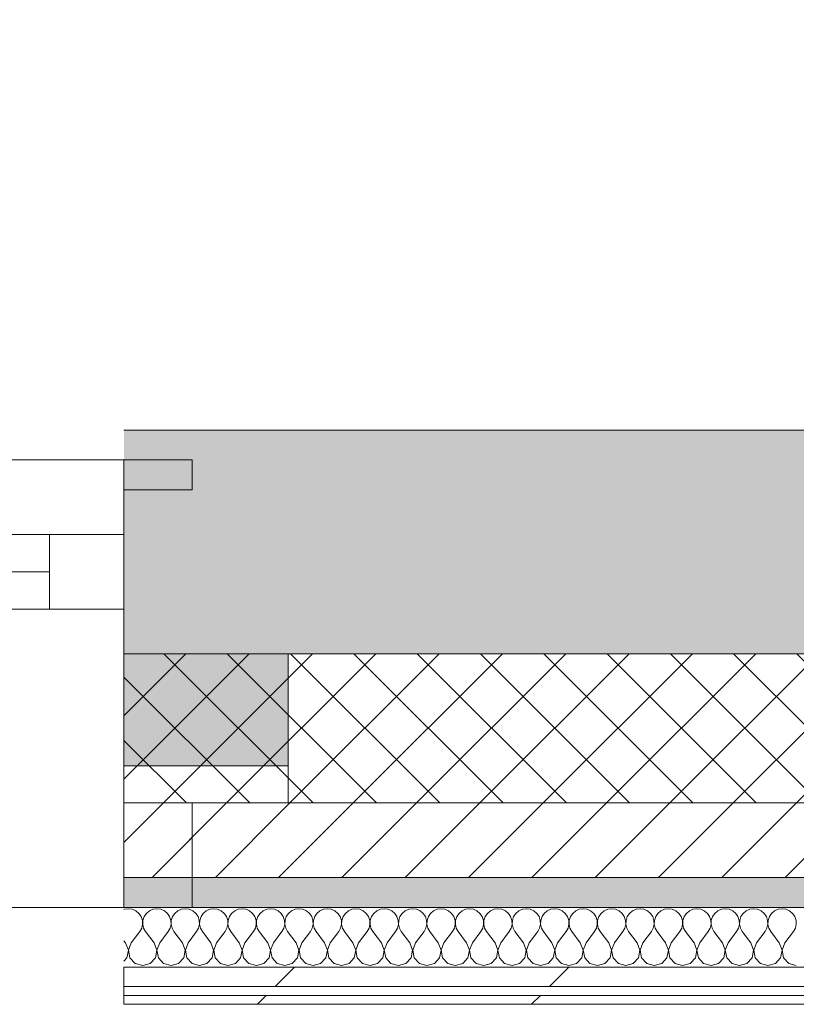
# Model space of a CAD drawing. Header units: millimetres. Extents: x -30280 to 19093, y -18706 to 4378.
# Tile 6 of 206: x -17711 to -17190, y -12404 to -11744. Entities that reach past the tile are written whole.
import ezdxf

# ---------------------------------------------------------------- set-up
doc = ezdxf.new("R2010")
doc.units = ezdxf.units.MM
doc.header["$MEASUREMENT"] = 0
doc.linetypes.add('Wipeout_Contour', pattern=[1000, 0, -1000])
for name, color, linetype in [('02_ACAB_Anotacio Portes', 7, 'Continuous'), ('12_FAÇ_Façana', 7, 'Continuous'), ('Nuevo_08_E_Envans secs', 7, 'Continuous'), ('Nuevo_Ventanas Archicad', 7, 'Continuous')]:
    doc.layers.add(name, color=color, linetype=linetype)
for name, color, linetype, lineweight in [('02_ACAB_Anotacio Portes_Pluma_Nº__46', 5, 'Continuous', 5), ('12_FAÇ_Façana_Pluma_Nº__1', 7, 'Continuous', 5), ('12_FAÇ_Façana_Pluma_Nº__2', 8, 'Continuous', 5), ('12_FAÇ_Façana_Pluma_Nº__7', 7, 'Continuous', 5), ('Nuevo_08_E_Envans secs_Pluma_Nº__1', 7, 'Continuous', 5), ('Nuevo_Ventanas Archicad_Pluma_Nº__1', 7, 'Continuous', 5), ('Nuevo_Ventanas Archicad_Pluma_Nº__7', 7, 'Continuous', 5)]:
    doc.layers.add(name, color=color, linetype=linetype, lineweight=lineweight)
for name, color, linetype, lineweight, true_color in [('12_FAÇ_Façana_Pluma_Nº__102', 7, 'Continuous', 5, 0xcccccc), ('12_FAÇ_Façana_Pluma_Nº__174', 7, 'Continuous', 13, 0xe4ad2c), ('12_FAÇ_Façana_Pluma_Nº__176', 7, 'Continuous', 15, 0x93a0c6), ('Nuevo_08_E_Envans secs_Pluma_Nº__102', 7, 'Continuous', 5, 0xcccccc), ('Nuevo_08_E_Envans secs_Pluma_Nº__171', 171, 'Continuous', 13, 0xaaaaff), ('Nuevo_08_E_Envans secs_Pluma_Nº__177', 7, 'Continuous', 15, 0xf7e046)]:
    doc.layers.add(name, color=color, linetype=linetype, lineweight=lineweight, true_color=true_color)
doc.styles.add('Estilo_Generado_1', font='arial.ttf')
pattern_1 = [(45, (0, 0), (-21.213203, 21.213203), [])]
pattern_2 = [(45, (0, 0), (-183.8478, 183.8478), [195, -65]), (45, (7e-14, 183.85), (-183.8478, 183.8478), [195, -65])]

# ---------------------------------------------------------------- blocks, each defined once
blk = doc.blocks.new('Muro_25_1', base_point=(-14286.11, -12338.98))
at = {"layer": '12_FAÇ_Façana_Pluma_Nº__102', "linetype": 'Continuous', "lineweight": 0, "true_color": 0xe5e5e5}
blk.add_hatch(color=254, dxfattribs=at).paths.add_polyline_path([(-14286.11, -12018.98), (-17641.11, -12018.98), (-17641.11, -12168.98), (-14286.11, -12168.98)])
at = {"layer": '12_FAÇ_Façana_Pluma_Nº__174', "linetype": 'Continuous', "lineweight": 13, "true_color": 0xe4ad2c}
h = blk.add_hatch(dxfattribs=at)
h.set_pattern_fill('SATE_Aislamiento_0001', color=42, style=0, pattern_type=2)
h.set_pattern_definition([(45, (0, 0), (-21.213203, 21.213203), []), (135, (0, 0), (21.213203, 21.213203), [])])
h.paths.add_polyline_path([(-17641.11, -12268.98), (-14286.11, -12268.98), (-14286.11, -12168.98), (-17641.11, -12168.98)])
at = {"layer": '12_FAÇ_Façana_Pluma_Nº__176', "linetype": 'Continuous', "lineweight": 0, "true_color": 0x495063}
blk.add_hatch(color=251, dxfattribs=at).paths.add_polyline_path([(-17641.11, -12338.98), (-14286.11, -12338.98), (-14286.11, -12318.98), (-17641.11, -12318.98)])
at = {"layer": '12_FAÇ_Façana_Pluma_Nº__2', "linetype": 'Continuous', "lineweight": 5}
h = blk.add_hatch(dxfattribs=at)
h.set_pattern_fill('Ceramic_0001', color=8, style=0, pattern_type=2)
h.set_pattern_definition(pattern_1)
h.paths.add_polyline_path([(-17641.11, -12318.98), (-14286.11, -12318.98), (-14286.11, -12268.98), (-17641.11, -12268.98)])
at = {"layer": '12_FAÇ_Façana_Pluma_Nº__7', "color": 7, "linetype": 'Continuous', "lineweight": 5}
for p, q in [((-17641.11, -12168.98), (-14286.11, -12168.98)), ((-17641.11, -12268.98), (-14286.11, -12268.98)), ((-17641.11, -12318.98), (-14286.11, -12318.98))]:
    blk.add_line(p, q, dxfattribs=at)
at = {"layer": '12_FAÇ_Façana_Pluma_Nº__7', "color": 7, "linetype": 'Continuous', "lineweight": 5, "flags": 128}
for points in [[(-14286.11, -12018.98), (-17641.11, -12018.98)], [(-17641.11, -12338.98), (-14286.11, -12338.98)]]:
    blk.add_lwpolyline(points, dxfattribs=at)
blk = doc.blocks.new('Ventana Vertical Multi-Faja 27_9')
at = {"layer": 'Nuevo_Ventanas Archicad_Pluma_Nº__1', "color": 7, "linetype": 'Continuous', "lineweight": 5}
for p, q in [((-600, 50), (600, 50)), ((-550, 0), (550, 0)), ((550, -50), (550, 0)), ((550, 0), (600, 0)), ((-550, -25), (550, -25)), ((550, -50), (-550, -50)), ((600, -50), (550, -50)), ((600, -180), (600, -155)), ((-600, -250), (600, -250))]:
    blk.add_line(p, q, dxfattribs=at)
at = {"layer": 'Nuevo_Ventanas Archicad_Pluma_Nº__7', "color": 7, "linetype": 'Continuous', "lineweight": 5}
for p, q in [((600, 50), (600, 30)), ((600, 30), (600, 0)), ((600, 30), (600, 0)), ((600, 0), (600, -50)), ((600, 0), (600, -50)), ((600, 0), (600, -50)), ((600, 0), (600, -50)), ((600, -50), (600, -80)), ((600, -50), (600, -80)), ((600, -80), (600, -155)), ((600, -80), (600, -155)), ((600, -180), (600, -230)), ((600, -230), (600, -250))]:
    blk.add_line(p, q, dxfattribs=at)
blk = doc.blocks.new('Muro_31_1', base_point=(-17595.38, -12338.98))
at = {"layer": '12_FAÇ_Façana', "linetype": 'Continuous', "lineweight": 0, "true_color": 0x000000}
h = blk.add_hatch(dxfattribs=at)
h.set_pattern_fill('Yeso_0001', color=18, style=0, pattern_type=2)
h.set_pattern_definition([(0, (0, 0), (0, 75), [0, -75])])
h.paths.add_polyline_path([(-17641.11, -12268.98), (-17531.11, -12268.98), (-17531.11, -12243.98), (-17641.11, -12243.98)])
at = {"layer": '12_FAÇ_Façana_Pluma_Nº__102', "linetype": 'Continuous', "lineweight": 0, "true_color": 0xe5e5e5}
for points in [[(-17641.11, -12058.98), (-17595.38, -12104.7), (-17595.38, -12058.98)], [(-17531.11, -12168.98), (-17641.11, -12058.98), (-17641.11, -12243.98), (-17531.11, -12243.98)]]:
    blk.add_hatch(color=254, dxfattribs=at).paths.add_polyline_path(points)
at = {"layer": '12_FAÇ_Façana_Pluma_Nº__176', "linetype": 'Continuous', "lineweight": 0, "true_color": 0x495063}
for points in [[(-17595.38, -12038.98), (-17641.11, -12038.98), (-17641.11, -12058.98), (-17595.38, -12058.98)], [(-17641.11, -12338.98), (-17595.38, -12338.98), (-17595.38, -12318.98), (-17641.11, -12318.98)]]:
    blk.add_hatch(color=251, dxfattribs=at).paths.add_polyline_path(points)
at = {"layer": '12_FAÇ_Façana_Pluma_Nº__2', "linetype": 'Continuous', "lineweight": 5}
h = blk.add_hatch(dxfattribs=at)
h.set_pattern_fill('Ceramic_0001', color=8, style=0, pattern_type=2)
h.set_pattern_definition(pattern_1)
h.paths.add_polyline_path([(-17641.11, -12268.98), (-17641.11, -12318.98), (-17595.38, -12318.98), (-17595.38, -12268.98)])
at = {"layer": '12_FAÇ_Façana_Pluma_Nº__1', "color": 7, "linetype": 'Continuous', "lineweight": 5}
for p, q in [((-17641.11, -12268.98), (-17641.11, -12243.98)), ((-17641.11, -12243.98), (-17531.11, -12243.98)), ((-17531.11, -12243.98), (-17531.11, -12268.98)), ((-17531.11, -12268.98), (-17641.11, -12268.98))]:
    blk.add_line(p, q, dxfattribs=at)
at = {"layer": '12_FAÇ_Façana_Pluma_Nº__7', "color": 7, "linetype": 'Continuous', "lineweight": 5}
for p, q in [((-17641.11, -12038.98), (-17641.11, -12058.98)), ((-17595.38, -12058.98), (-17641.11, -12058.98)), ((-17641.11, -12058.98), (-17641.11, -12088.98)), ((-17641.11, -12058.98), (-17641.11, -12088.98)), ((-17641.11, -12088.98), (-17641.11, -12138.98)), ((-17641.11, -12088.98), (-17641.11, -12138.98)), ((-17641.11, -12138.98), (-17641.11, -12168.98)), ((-17641.11, -12138.98), (-17641.11, -12168.98)), ((-17641.11, -12168.98), (-17641.11, -12243.98)), ((-17641.11, -12168.98), (-17641.11, -12243.98)), ((-17531.11, -12168.98), (-17531.11, -12243.98)), ((-17641.11, -12268.98), (-17641.11, -12318.98)), ((-17641.11, -12318.98), (-17595.38, -12318.98)), ((-17641.11, -12318.98), (-17641.11, -12338.98))]:
    blk.add_line(p, q, dxfattribs=at)
at = {"layer": '12_FAÇ_Façana_Pluma_Nº__7', "color": 7, "linetype": 'Continuous', "lineweight": 5, "flags": 128}
for points in [[(-17595.38, -12038.98), (-17641.11, -12038.98)], [(-17595.38, -12058.98), (-17595.38, -12038.98)], [(-17595.38, -12338.98), (-17595.38, -12268.98)], [(-17641.11, -12338.98), (-17595.38, -12338.98)]]:
    blk.add_lwpolyline(points, dxfattribs=at)
at = {"layer": 'Nuevo_Ventanas Archicad', "color": 253, "linetype": 'Continuous', "lineweight": 5, "true_color": 0xa4a4a6, "zscale": 1000}
blk.add_blockref('Ventana Vertical Multi-Faja 27_9', (-18241.11, -12088.98), dxfattribs=at)
blk = doc.blocks.new('*X412')
at = {"layer": 'Nuevo_08_E_Envans secs_Pluma_Nº__102', "color": 254, "linetype": 'Continuous', "lineweight": 5, "true_color": 0xcccccc}
for p, q in [((-17640.7, -12340.29), (-17641.11, -12340.47)), ((-17638.1, -12339.93), (-17640.7, -12340.29)), ((-17635.49, -12340.29), (-17638.1, -12339.93)), ((-17633.09, -12341.35), (-17635.49, -12340.29)), ((-17631.06, -12343.03), (-17633.09, -12341.35)), ((-17629.58, -12345.19), (-17631.06, -12343.03)), ((-17626.08, -12343.03), (-17627.57, -12345.19)), ((-17624.05, -12341.35), (-17626.08, -12343.03)), ((-17621.65, -12340.29), (-17624.05, -12341.35)), ((-17619.05, -12339.93), (-17621.65, -12340.29)), ((-17616.45, -12340.29), (-17619.05, -12339.93)), ((-17614.04, -12341.35), (-17616.45, -12340.29)), ((-17612.02, -12343.03), (-17614.04, -12341.35)), ((-17610.53, -12345.19), (-17612.02, -12343.03)), ((-17607.03, -12343.03), (-17608.52, -12345.19)), ((-17605.01, -12341.35), (-17607.03, -12343.03)), ((-17602.6, -12340.29), (-17605.01, -12341.35)), ((-17600, -12339.93), (-17602.6, -12340.29)), ((-17597.4, -12340.29), (-17600, -12339.93)), ((-17594.99, -12341.35), (-17597.4, -12340.29)), ((-17592.97, -12343.03), (-17594.99, -12341.35)), ((-17591.48, -12345.19), (-17592.97, -12343.03)), ((-17587.98, -12343.03), (-17589.47, -12345.19)), ((-17585.96, -12341.35), (-17587.98, -12343.03)), ((-17583.55, -12340.29), (-17585.96, -12341.35)), ((-17580.95, -12339.93), (-17583.55, -12340.29)), ((-17578.35, -12340.29), (-17580.95, -12339.93)), ((-17575.95, -12341.35), (-17578.35, -12340.29)), ((-17573.92, -12343.03), (-17575.95, -12341.35)), ((-17572.43, -12345.19), (-17573.92, -12343.03)), ((-17568.94, -12343.03), (-17570.42, -12345.19)), ((-17566.91, -12341.35), (-17568.94, -12343.03)), ((-17564.51, -12340.29), (-17566.91, -12341.35)), ((-17561.9, -12339.93), (-17564.51, -12340.29)), ((-17559.3, -12340.29), (-17561.9, -12339.93)), ((-17556.9, -12341.35), (-17559.3, -12340.29)), ((-17554.87, -12343.03), (-17556.9, -12341.35)), ((-17553.39, -12345.19), (-17554.87, -12343.03)), ((-17549.89, -12343.03), (-17551.38, -12345.19)), ((-17547.86, -12341.35), (-17549.89, -12343.03)), ((-17545.46, -12340.29), (-17547.86, -12341.35)), ((-17542.86, -12339.93), (-17545.46, -12340.29)), ((-17540.25, -12340.29), (-17542.86, -12339.93)), ((-17537.85, -12341.35), (-17540.25, -12340.29)), ((-17535.83, -12343.03), (-17537.85, -12341.35)), ((-17534.34, -12345.19), (-17535.83, -12343.03)), ((-17530.84, -12343.03), (-17532.33, -12345.19)), ((-17528.82, -12341.35), (-17530.84, -12343.03)), ((-17526.41, -12340.29), (-17528.82, -12341.35)), ((-17523.81, -12339.93), (-17526.41, -12340.29)), ((-17521.21, -12340.29), (-17523.81, -12339.93)), ((-17518.8, -12341.35), (-17521.21, -12340.29)), ((-17516.78, -12343.03), (-17518.8, -12341.35)), ((-17515.29, -12345.19), (-17516.78, -12343.03)), ((-17511.79, -12343.03), (-17513.28, -12345.19)), ((-17509.77, -12341.35), (-17511.79, -12343.03)), ((-17507.36, -12340.29), (-17509.77, -12341.35)), ((-17504.76, -12339.93), (-17507.36, -12340.29)), ((-17502.16, -12340.29), (-17504.76, -12339.93)), ((-17499.75, -12341.35), (-17502.16, -12340.29)), ((-17497.73, -12343.03), (-17499.75, -12341.35)), ((-17496.24, -12345.19), (-17497.73, -12343.03)), ((-17492.74, -12343.03), (-17494.23, -12345.19)), ((-17490.72, -12341.35), (-17492.74, -12343.03)), ((-17488.32, -12340.29), (-17490.72, -12341.35)), ((-17485.71, -12339.93), (-17488.32, -12340.29)), ((-17483.11, -12340.29), (-17485.71, -12339.93)), ((-17480.71, -12341.35), (-17483.11, -12340.29)), ((-17478.68, -12343.03), (-17480.71, -12341.35)), ((-17477.2, -12345.19), (-17478.68, -12343.03)), ((-17473.7, -12343.03), (-17475.19, -12345.19)), ((-17471.67, -12341.35), (-17473.7, -12343.03)), ((-17469.27, -12340.29), (-17471.67, -12341.35)), ((-17466.67, -12339.93), (-17469.27, -12340.29)), ((-17464.06, -12340.29), (-17466.67, -12339.93)), ((-17461.66, -12341.35), (-17464.06, -12340.29)), ((-17459.64, -12343.03), (-17461.66, -12341.35)), ((-17458.15, -12345.19), (-17459.64, -12343.03)), ((-17454.65, -12343.03), (-17456.14, -12345.19)), ((-17452.63, -12341.35), (-17454.65, -12343.03)), ((-17450.22, -12340.29), (-17452.63, -12341.35)), ((-17447.62, -12339.93), (-17450.22, -12340.29)), ((-17445.02, -12340.29), (-17447.62, -12339.93)), ((-17442.61, -12341.35), (-17445.02, -12340.29)), ((-17440.59, -12343.03), (-17442.61, -12341.35)), ((-17439.1, -12345.19), (-17440.59, -12343.03)), ((-17435.6, -12343.03), (-17437.09, -12345.19)), ((-17433.58, -12341.35), (-17435.6, -12343.03)), ((-17431.17, -12340.29), (-17433.58, -12341.35)), ((-17428.57, -12339.93), (-17431.17, -12340.29)), ((-17425.97, -12340.29), (-17428.57, -12339.93)), ((-17423.56, -12341.35), (-17425.97, -12340.29)), ((-17421.54, -12343.03), (-17423.56, -12341.35)), ((-17420.05, -12345.19), (-17421.54, -12343.03)), ((-17416.55, -12343.03), (-17418.04, -12345.19)), ((-17414.53, -12341.35), (-17416.55, -12343.03)), ((-17412.13, -12340.29), (-17414.53, -12341.35)), ((-17409.52, -12339.93), (-17412.13, -12340.29)), ((-17406.92, -12340.29), (-17409.52, -12339.93)), ((-17404.52, -12341.35), (-17406.92, -12340.29)), ((-17402.49, -12343.03), (-17404.52, -12341.35)), ((-17401.01, -12345.19), (-17402.49, -12343.03)), ((-17397.51, -12343.03), (-17398.99, -12345.19)), ((-17395.48, -12341.35), (-17397.51, -12343.03)), ((-17393.08, -12340.29), (-17395.48, -12341.35)), ((-17390.48, -12339.93), (-17393.08, -12340.29)), ((-17387.87, -12340.29), (-17390.48, -12339.93)), ((-17385.47, -12341.35), (-17387.87, -12340.29)), ((-17383.45, -12343.03), (-17385.47, -12341.35)), ((-17381.96, -12345.19), (-17383.45, -12343.03)), ((-17378.46, -12343.03), (-17379.95, -12345.19)), ((-17376.44, -12341.35), (-17378.46, -12343.03)), ((-17374.03, -12340.29), (-17376.44, -12341.35)), ((-17371.43, -12339.93), (-17374.03, -12340.29)), ((-17368.83, -12340.29), (-17371.43, -12339.93)), ((-17366.42, -12341.35), (-17368.83, -12340.29)), ((-17364.4, -12343.03), (-17366.42, -12341.35)), ((-17362.91, -12345.19), (-17364.4, -12343.03)), ((-17359.41, -12343.03), (-17360.9, -12345.19)), ((-17357.39, -12341.35), (-17359.41, -12343.03)), ((-17354.98, -12340.29), (-17357.39, -12341.35)), ((-17352.38, -12339.93), (-17354.98, -12340.29)), ((-17349.78, -12340.29), (-17352.38, -12339.93)), ((-17347.37, -12341.35), (-17349.78, -12340.29)), ((-17345.35, -12343.03), (-17347.37, -12341.35)), ((-17343.86, -12345.19), (-17345.35, -12343.03)), ((-17340.36, -12343.03), (-17341.85, -12345.19)), ((-17338.34, -12341.35), (-17340.36, -12343.03)), ((-17335.94, -12340.29), (-17338.34, -12341.35)), ((-17333.33, -12339.93), (-17335.94, -12340.29)), ((-17330.73, -12340.29), (-17333.33, -12339.93)), ((-17328.33, -12341.35), (-17330.73, -12340.29)), ((-17326.3, -12343.03), (-17328.33, -12341.35)), ((-17324.81, -12345.19), (-17326.3, -12343.03)), ((-17321.32, -12343.03), (-17322.8, -12345.19)), ((-17319.29, -12341.35), (-17321.32, -12343.03)), ((-17316.89, -12340.29), (-17319.29, -12341.35)), ((-17314.29, -12339.93), (-17316.89, -12340.29)), ((-17311.68, -12340.29), (-17314.29, -12339.93)), ((-17309.28, -12341.35), (-17311.68, -12340.29)), ((-17307.26, -12343.03), (-17309.28, -12341.35)), ((-17305.77, -12345.19), (-17307.26, -12343.03)), ((-17302.27, -12343.03), (-17303.76, -12345.19)), ((-17300.25, -12341.35), (-17302.27, -12343.03)), ((-17297.84, -12340.29), (-17300.25, -12341.35)), ((-17295.24, -12339.93), (-17297.84, -12340.29)), ((-17292.64, -12340.29), (-17295.24, -12339.93)), ((-17290.23, -12341.35), (-17292.64, -12340.29)), ((-17288.21, -12343.03), (-17290.23, -12341.35)), ((-17286.72, -12345.19), (-17288.21, -12343.03)), ((-17283.22, -12343.03), (-17284.71, -12345.19)), ((-17281.2, -12341.35), (-17283.22, -12343.03)), ((-17278.79, -12340.29), (-17281.2, -12341.35)), ((-17276.19, -12339.93), (-17278.79, -12340.29)), ((-17273.59, -12340.29), (-17276.19, -12339.93)), ((-17271.18, -12341.35), (-17273.59, -12340.29)), ((-17269.16, -12343.03), (-17271.18, -12341.35)), ((-17267.67, -12345.19), (-17269.16, -12343.03)), ((-17264.17, -12343.03), (-17265.66, -12345.19)), ((-17262.15, -12341.35), (-17264.17, -12343.03)), ((-17259.75, -12340.29), (-17262.15, -12341.35)), ((-17257.14, -12339.93), (-17259.75, -12340.29)), ((-17254.54, -12340.29), (-17257.14, -12339.93)), ((-17252.14, -12341.35), (-17254.54, -12340.29)), ((-17250.11, -12343.03), (-17252.14, -12341.35)), ((-17248.62, -12345.19), (-17250.11, -12343.03)), ((-17245.13, -12343.03), (-17246.61, -12345.19)), ((-17243.1, -12341.35), (-17245.13, -12343.03)), ((-17240.7, -12340.29), (-17243.1, -12341.35)), ((-17238.1, -12339.93), (-17240.7, -12340.29)), ((-17235.49, -12340.29), (-17238.1, -12339.93)), ((-17233.09, -12341.35), (-17235.49, -12340.29)), ((-17231.06, -12343.03), (-17233.09, -12341.35)), ((-17229.58, -12345.19), (-17231.06, -12343.03)), ((-17226.08, -12343.03), (-17227.57, -12345.19)), ((-17224.05, -12341.35), (-17226.08, -12343.03)), ((-17221.65, -12340.29), (-17224.05, -12341.35)), ((-17219.05, -12339.93), (-17221.65, -12340.29)), ((-17216.45, -12340.29), (-17219.05, -12339.93)), ((-17214.04, -12341.35), (-17216.45, -12340.29)), ((-17212.02, -12343.03), (-17214.04, -12341.35)), ((-17210.53, -12345.19), (-17212.02, -12343.03)), ((-17207.03, -12343.03), (-17208.52, -12345.19)), ((-17205.01, -12341.35), (-17207.03, -12343.03)), ((-17202.6, -12340.29), (-17205.01, -12341.35)), ((-17200, -12339.93), (-17202.6, -12340.29)), ((-17197.4, -12340.29), (-17200, -12339.93)), ((-17194.99, -12341.35), (-17197.4, -12340.29)), ((-17192.97, -12343.03), (-17194.99, -12341.35)), ((-17191.48, -12345.19), (-17192.97, -12343.03)), ((-17628.74, -12347.68), (-17629.58, -12345.19)), ((-17629.2, -12352.87), (-17628.61, -12350.31)), ((-17628.61, -12350.31), (-17628.74, -12347.68)), ((-17628.41, -12347.68), (-17628.53, -12350.31)), ((-17628.53, -12350.31), (-17627.94, -12352.87)), ((-17627.57, -12345.19), (-17628.41, -12347.68)), ((-17609.69, -12347.68), (-17610.53, -12345.19)), ((-17610.16, -12352.87), (-17609.56, -12350.31)), ((-17609.56, -12350.31), (-17609.69, -12347.68)), ((-17609.36, -12347.68), (-17609.49, -12350.31)), ((-17609.49, -12350.31), (-17608.89, -12352.87)), ((-17608.52, -12345.19), (-17609.36, -12347.68)), ((-17590.64, -12347.68), (-17591.48, -12345.19)), ((-17591.11, -12352.87), (-17590.51, -12350.31)), ((-17590.51, -12350.31), (-17590.64, -12347.68)), ((-17590.31, -12347.68), (-17590.44, -12350.31)), ((-17590.44, -12350.31), (-17589.84, -12352.87)), ((-17589.47, -12345.19), (-17590.31, -12347.68)), ((-17571.59, -12347.68), (-17572.43, -12345.19)), ((-17572.06, -12352.87), (-17571.47, -12350.31)), ((-17571.47, -12350.31), (-17571.59, -12347.68)), ((-17571.26, -12347.68), (-17571.39, -12350.31)), ((-17571.39, -12350.31), (-17570.8, -12352.87)), ((-17570.42, -12345.19), (-17571.26, -12347.68)), ((-17552.55, -12347.68), (-17553.39, -12345.19)), ((-17553.01, -12352.87), (-17552.42, -12350.31)), ((-17552.42, -12350.31), (-17552.55, -12347.68)), ((-17552.22, -12347.68), (-17552.34, -12350.31)), ((-17552.34, -12350.31), (-17551.75, -12352.87)), ((-17551.38, -12345.19), (-17552.22, -12347.68)), ((-17533.5, -12347.68), (-17534.34, -12345.19)), ((-17533.97, -12352.87), (-17533.37, -12350.31)), ((-17533.37, -12350.31), (-17533.5, -12347.68)), ((-17533.17, -12347.68), (-17533.29, -12350.31)), ((-17533.29, -12350.31), (-17532.7, -12352.87)), ((-17532.33, -12345.19), (-17533.17, -12347.68)), ((-17514.45, -12347.68), (-17515.29, -12345.19)), ((-17514.92, -12352.87), (-17514.32, -12350.31)), ((-17514.32, -12350.31), (-17514.45, -12347.68)), ((-17514.12, -12347.68), (-17514.25, -12350.31)), ((-17514.25, -12350.31), (-17513.65, -12352.87)), ((-17513.28, -12345.19), (-17514.12, -12347.68)), ((-17495.4, -12347.68), (-17496.24, -12345.19)), ((-17495.87, -12352.87), (-17495.28, -12350.31)), ((-17495.28, -12350.31), (-17495.4, -12347.68)), ((-17495.07, -12347.68), (-17495.2, -12350.31)), ((-17495.2, -12350.31), (-17494.6, -12352.87)), ((-17494.23, -12345.19), (-17495.07, -12347.68)), ((-17476.36, -12347.68), (-17477.2, -12345.19)), ((-17476.82, -12352.87), (-17476.23, -12350.31)), ((-17476.23, -12350.31), (-17476.36, -12347.68)), ((-17476.02, -12347.68), (-17476.15, -12350.31)), ((-17476.15, -12350.31), (-17475.56, -12352.87)), ((-17475.19, -12345.19), (-17476.02, -12347.68)), ((-17457.31, -12347.68), (-17458.15, -12345.19)), ((-17457.78, -12352.87), (-17457.18, -12350.31)), ((-17457.18, -12350.31), (-17457.31, -12347.68)), ((-17456.98, -12347.68), (-17457.1, -12350.31)), ((-17457.1, -12350.31), (-17456.51, -12352.87)), ((-17456.14, -12345.19), (-17456.98, -12347.68)), ((-17438.26, -12347.68), (-17439.1, -12345.19)), ((-17438.73, -12352.87), (-17438.13, -12350.31)), ((-17438.13, -12350.31), (-17438.26, -12347.68)), ((-17437.93, -12347.68), (-17438.06, -12350.31)), ((-17438.06, -12350.31), (-17437.46, -12352.87)), ((-17437.09, -12345.19), (-17437.93, -12347.68)), ((-17419.21, -12347.68), (-17420.05, -12345.19)), ((-17419.68, -12352.87), (-17419.09, -12350.31)), ((-17419.09, -12350.31), (-17419.21, -12347.68)), ((-17418.88, -12347.68), (-17419.01, -12350.31)), ((-17419.01, -12350.31), (-17418.41, -12352.87)), ((-17418.04, -12345.19), (-17418.88, -12347.68)), ((-17400.17, -12347.68), (-17401.01, -12345.19)), ((-17400.63, -12352.87), (-17400.04, -12350.31)), ((-17400.04, -12350.31), (-17400.17, -12347.68)), ((-17399.83, -12347.68), (-17399.96, -12350.31)), ((-17399.96, -12350.31), (-17399.37, -12352.87)), ((-17398.99, -12345.19), (-17399.83, -12347.68)), ((-17381.12, -12347.68), (-17381.96, -12345.19)), ((-17381.59, -12352.87), (-17380.99, -12350.31)), ((-17380.99, -12350.31), (-17381.12, -12347.68)), ((-17380.79, -12347.68), (-17380.91, -12350.31)), ((-17380.91, -12350.31), (-17380.32, -12352.87)), ((-17379.95, -12345.19), (-17380.79, -12347.68)), ((-17362.07, -12347.68), (-17362.91, -12345.19)), ((-17362.54, -12352.87), (-17361.94, -12350.31)), ((-17361.94, -12350.31), (-17362.07, -12347.68)), ((-17361.74, -12347.68), (-17361.87, -12350.31)), ((-17361.87, -12350.31), (-17361.27, -12352.87)), ((-17360.9, -12345.19), (-17361.74, -12347.68)), ((-17343.02, -12347.68), (-17343.86, -12345.19)), ((-17343.49, -12352.87), (-17342.9, -12350.31)), ((-17342.9, -12350.31), (-17343.02, -12347.68)), ((-17342.69, -12347.68), (-17342.82, -12350.31)), ((-17342.82, -12350.31), (-17342.22, -12352.87)), ((-17341.85, -12345.19), (-17342.69, -12347.68)), ((-17323.98, -12347.68), (-17324.81, -12345.19)), ((-17324.44, -12352.87), (-17323.85, -12350.31)), ((-17323.85, -12350.31), (-17323.98, -12347.68)), ((-17323.64, -12347.68), (-17323.77, -12350.31)), ((-17323.77, -12350.31), (-17323.18, -12352.87)), ((-17322.8, -12345.19), (-17323.64, -12347.68)), ((-17304.93, -12347.68), (-17305.77, -12345.19)), ((-17305.4, -12352.87), (-17304.8, -12350.31)), ((-17304.8, -12350.31), (-17304.93, -12347.68)), ((-17304.6, -12347.68), (-17304.72, -12350.31)), ((-17304.72, -12350.31), (-17304.13, -12352.87)), ((-17303.76, -12345.19), (-17304.6, -12347.68)), ((-17285.88, -12347.68), (-17286.72, -12345.19)), ((-17286.35, -12352.87), (-17285.75, -12350.31)), ((-17285.75, -12350.31), (-17285.88, -12347.68)), ((-17285.55, -12347.68), (-17285.68, -12350.31)), ((-17285.68, -12350.31), (-17285.08, -12352.87)), ((-17284.71, -12345.19), (-17285.55, -12347.68)), ((-17266.83, -12347.68), (-17267.67, -12345.19)), ((-17267.3, -12352.87), (-17266.71, -12350.31)), ((-17266.71, -12350.31), (-17266.83, -12347.68)), ((-17266.5, -12347.68), (-17266.63, -12350.31)), ((-17266.63, -12350.31), (-17266.03, -12352.87)), ((-17265.66, -12345.19), (-17266.5, -12347.68)), ((-17247.78, -12347.68), (-17248.62, -12345.19)), ((-17248.25, -12352.87), (-17247.66, -12350.31)), ((-17247.66, -12350.31), (-17247.78, -12347.68)), ((-17247.45, -12347.68), (-17247.58, -12350.31)), ((-17247.58, -12350.31), (-17246.99, -12352.87)), ((-17246.61, -12345.19), (-17247.45, -12347.68)), ((-17228.74, -12347.68), (-17229.58, -12345.19)), ((-17229.2, -12352.87), (-17228.61, -12350.31)), ((-17228.61, -12350.31), (-17228.74, -12347.68)), ((-17228.41, -12347.68), (-17228.53, -12350.31)), ((-17228.53, -12350.31), (-17227.94, -12352.87)), ((-17227.57, -12345.19), (-17228.41, -12347.68)), ((-17209.69, -12347.68), (-17210.53, -12345.19)), ((-17210.16, -12352.87), (-17209.56, -12350.31)), ((-17209.56, -12350.31), (-17209.69, -12347.68)), ((-17209.36, -12347.68), (-17209.49, -12350.31)), ((-17209.49, -12350.31), (-17208.89, -12352.87)), ((-17208.52, -12345.19), (-17209.36, -12347.68)), ((-17190.64, -12347.68), (-17191.48, -12345.19)), ((-17191.11, -12352.87), (-17190.51, -12350.31)), ((-17190.51, -12350.31), (-17190.64, -12347.68)), ((-17636.19, -12362.79), (-17630.48, -12355.17)), ((-17630.48, -12355.17), (-17629.2, -12352.87)), ((-17627.94, -12352.87), (-17626.67, -12355.17)), ((-17620.95, -12362.79), (-17626.67, -12355.17)), ((-17617.14, -12362.79), (-17611.43, -12355.17)), ((-17611.43, -12355.17), (-17610.16, -12352.87)), ((-17608.89, -12352.87), (-17607.62, -12355.17)), ((-17601.9, -12362.79), (-17607.62, -12355.17)), ((-17598.1, -12362.79), (-17592.38, -12355.17)), ((-17592.38, -12355.17), (-17591.11, -12352.87)), ((-17589.84, -12352.87), (-17588.57, -12355.17)), ((-17582.86, -12362.79), (-17588.57, -12355.17)), ((-17579.05, -12362.79), (-17573.33, -12355.17)), ((-17573.33, -12355.17), (-17572.06, -12352.87)), ((-17570.8, -12352.87), (-17569.52, -12355.17)), ((-17563.81, -12362.79), (-17569.52, -12355.17)), ((-17560, -12362.79), (-17554.29, -12355.17)), ((-17554.29, -12355.17), (-17553.01, -12352.87)), ((-17551.75, -12352.87), (-17550.48, -12355.17)), ((-17544.76, -12362.79), (-17550.48, -12355.17)), ((-17540.95, -12362.79), (-17535.24, -12355.17)), ((-17535.24, -12355.17), (-17533.97, -12352.87)), ((-17532.7, -12352.87), (-17531.43, -12355.17)), ((-17525.71, -12362.79), (-17531.43, -12355.17)), ((-17521.9, -12362.79), (-17516.19, -12355.17)), ((-17516.19, -12355.17), (-17514.92, -12352.87)), ((-17513.65, -12352.87), (-17512.38, -12355.17)), ((-17506.67, -12362.79), (-17512.38, -12355.17)), ((-17502.86, -12362.79), (-17497.14, -12355.17)), ((-17497.14, -12355.17), (-17495.87, -12352.87)), ((-17494.6, -12352.87), (-17493.33, -12355.17)), ((-17487.62, -12362.79), (-17493.33, -12355.17)), ((-17483.81, -12362.79), (-17478.1, -12355.17)), ((-17478.1, -12355.17), (-17476.82, -12352.87)), ((-17475.56, -12352.87), (-17474.29, -12355.17)), ((-17468.57, -12362.79), (-17474.29, -12355.17)), ((-17464.76, -12362.79), (-17459.05, -12355.17)), ((-17459.05, -12355.17), (-17457.78, -12352.87)), ((-17456.51, -12352.87), (-17455.24, -12355.17)), ((-17449.52, -12362.79), (-17455.24, -12355.17)), ((-17445.71, -12362.79), (-17440, -12355.17)), ((-17440, -12355.17), (-17438.73, -12352.87)), ((-17437.46, -12352.87), (-17436.19, -12355.17)), ((-17430.48, -12362.79), (-17436.19, -12355.17)), ((-17426.67, -12362.79), (-17420.95, -12355.17)), ((-17420.95, -12355.17), (-17419.68, -12352.87)), ((-17418.41, -12352.87), (-17417.14, -12355.17)), ((-17411.43, -12362.79), (-17417.14, -12355.17)), ((-17407.62, -12362.79), (-17401.9, -12355.17)), ((-17401.9, -12355.17), (-17400.63, -12352.87)), ((-17399.37, -12352.87), (-17398.1, -12355.17)), ((-17392.38, -12362.79), (-17398.1, -12355.17)), ((-17388.57, -12362.79), (-17382.86, -12355.17)), ((-17382.86, -12355.17), (-17381.59, -12352.87)), ((-17380.32, -12352.87), (-17379.05, -12355.17)), ((-17373.33, -12362.79), (-17379.05, -12355.17)), ((-17369.52, -12362.79), (-17363.81, -12355.17)), ((-17363.81, -12355.17), (-17362.54, -12352.87)), ((-17361.27, -12352.87), (-17360, -12355.17)), ((-17354.29, -12362.79), (-17360, -12355.17)), ((-17350.48, -12362.79), (-17344.76, -12355.17)), ((-17344.76, -12355.17), (-17343.49, -12352.87)), ((-17342.22, -12352.87), (-17340.95, -12355.17)), ((-17335.24, -12362.79), (-17340.95, -12355.17)), ((-17331.43, -12362.79), (-17325.71, -12355.17)), ((-17325.71, -12355.17), (-17324.44, -12352.87)), ((-17323.18, -12352.87), (-17321.9, -12355.17)), ((-17316.19, -12362.79), (-17321.9, -12355.17)), ((-17312.38, -12362.79), (-17306.67, -12355.17)), ((-17306.67, -12355.17), (-17305.4, -12352.87)), ((-17304.13, -12352.87), (-17302.86, -12355.17)), ((-17297.14, -12362.79), (-17302.86, -12355.17)), ((-17293.33, -12362.79), (-17287.62, -12355.17)), ((-17287.62, -12355.17), (-17286.35, -12352.87)), ((-17285.08, -12352.87), (-17283.81, -12355.17)), ((-17278.1, -12362.79), (-17283.81, -12355.17)), ((-17274.29, -12362.79), (-17268.57, -12355.17)), ((-17268.57, -12355.17), (-17267.3, -12352.87)), ((-17266.03, -12352.87), (-17264.76, -12355.17)), ((-17259.05, -12362.79), (-17264.76, -12355.17)), ((-17255.24, -12362.79), (-17249.52, -12355.17)), ((-17249.52, -12355.17), (-17248.25, -12352.87)), ((-17246.99, -12352.87), (-17245.71, -12355.17)), ((-17240, -12362.79), (-17245.71, -12355.17)), ((-17236.19, -12362.79), (-17230.48, -12355.17)), ((-17230.48, -12355.17), (-17229.2, -12352.87)), ((-17227.94, -12352.87), (-17226.67, -12355.17)), ((-17220.95, -12362.79), (-17226.67, -12355.17)), ((-17217.14, -12362.79), (-17211.43, -12355.17)), ((-17211.43, -12355.17), (-17210.16, -12352.87)), ((-17208.89, -12352.87), (-17207.62, -12355.17)), ((-17201.9, -12362.79), (-17207.62, -12355.17)), ((-17198.1, -12362.79), (-17192.38, -12355.17)), ((-17192.38, -12355.17), (-17191.11, -12352.87)), ((-17640, -12362.79), (-17641.11, -12361.31)), ((-17638.13, -12367.64), (-17640, -12362.79)), ((-17636.19, -12362.79), (-17638.06, -12367.64)), ((-17619.09, -12367.64), (-17620.95, -12362.79)), ((-17617.14, -12362.79), (-17619.01, -12367.64)), ((-17600.04, -12367.64), (-17601.9, -12362.79)), ((-17598.1, -12362.79), (-17599.96, -12367.64)), ((-17580.99, -12367.64), (-17582.86, -12362.79)), ((-17579.05, -12362.79), (-17580.91, -12367.64)), ((-17561.94, -12367.64), (-17563.81, -12362.79)), ((-17560, -12362.79), (-17561.87, -12367.64)), ((-17542.9, -12367.64), (-17544.76, -12362.79)), ((-17540.95, -12362.79), (-17542.82, -12367.64)), ((-17523.85, -12367.64), (-17525.71, -12362.79)), ((-17521.9, -12362.79), (-17523.77, -12367.64)), ((-17504.8, -12367.64), (-17506.67, -12362.79)), ((-17502.86, -12362.79), (-17504.72, -12367.64)), ((-17485.75, -12367.64), (-17487.62, -12362.79)), ((-17483.81, -12362.79), (-17485.68, -12367.64)), ((-17466.71, -12367.64), (-17468.57, -12362.79)), ((-17464.76, -12362.79), (-17466.63, -12367.64)), ((-17447.66, -12367.64), (-17449.52, -12362.79)), ((-17445.71, -12362.79), (-17447.58, -12367.64)), ((-17428.61, -12367.64), (-17430.48, -12362.79)), ((-17426.67, -12362.79), (-17428.53, -12367.64)), ((-17409.56, -12367.64), (-17411.43, -12362.79)), ((-17407.62, -12362.79), (-17409.49, -12367.64)), ((-17390.51, -12367.64), (-17392.38, -12362.79)), ((-17388.57, -12362.79), (-17390.44, -12367.64)), ((-17371.47, -12367.64), (-17373.33, -12362.79)), ((-17369.52, -12362.79), (-17371.39, -12367.64)), ((-17352.42, -12367.64), (-17354.29, -12362.79)), ((-17350.48, -12362.79), (-17352.34, -12367.64)), ((-17333.37, -12367.64), (-17335.24, -12362.79)), ((-17331.43, -12362.79), (-17333.29, -12367.64)), ((-17314.32, -12367.64), (-17316.19, -12362.79)), ((-17312.38, -12362.79), (-17314.25, -12367.64)), ((-17295.28, -12367.64), (-17297.14, -12362.79)), ((-17293.33, -12362.79), (-17295.2, -12367.64)), ((-17276.23, -12367.64), (-17278.1, -12362.79)), ((-17274.29, -12362.79), (-17276.15, -12367.64)), ((-17257.18, -12367.64), (-17259.05, -12362.79)), ((-17255.24, -12362.79), (-17257.1, -12367.64)), ((-17238.13, -12367.64), (-17240, -12362.79)), ((-17236.19, -12362.79), (-17238.06, -12367.64)), ((-17219.09, -12367.64), (-17220.95, -12362.79)), ((-17217.14, -12362.79), (-17219.01, -12367.64)), ((-17200.04, -12367.64), (-17201.9, -12362.79)), ((-17198.1, -12362.79), (-17199.96, -12367.64)), ((-17639.1, -12372.76), (-17638.13, -12367.64)), ((-17638.06, -12367.64), (-17637.09, -12372.76)), ((-17620.05, -12372.76), (-17619.09, -12367.64)), ((-17619.01, -12367.64), (-17618.04, -12372.76)), ((-17601.01, -12372.76), (-17600.04, -12367.64)), ((-17599.96, -12367.64), (-17598.99, -12372.76)), ((-17581.96, -12372.76), (-17580.99, -12367.64)), ((-17580.91, -12367.64), (-17579.95, -12372.76)), ((-17562.91, -12372.76), (-17561.94, -12367.64)), ((-17561.87, -12367.64), (-17560.9, -12372.76)), ((-17543.86, -12372.76), (-17542.9, -12367.64)), ((-17542.82, -12367.64), (-17541.85, -12372.76)), ((-17524.81, -12372.76), (-17523.85, -12367.64)), ((-17523.77, -12367.64), (-17522.8, -12372.76)), ((-17505.77, -12372.76), (-17504.8, -12367.64)), ((-17504.72, -12367.64), (-17503.76, -12372.76)), ((-17486.72, -12372.76), (-17485.75, -12367.64)), ((-17485.68, -12367.64), (-17484.71, -12372.76)), ((-17467.67, -12372.76), (-17466.71, -12367.64)), ((-17466.63, -12367.64), (-17465.66, -12372.76)), ((-17448.62, -12372.76), (-17447.66, -12367.64)), ((-17447.58, -12367.64), (-17446.61, -12372.76)), ((-17429.58, -12372.76), (-17428.61, -12367.64)), ((-17428.53, -12367.64), (-17427.57, -12372.76)), ((-17410.53, -12372.76), (-17409.56, -12367.64)), ((-17409.49, -12367.64), (-17408.52, -12372.76)), ((-17391.48, -12372.76), (-17390.51, -12367.64)), ((-17390.44, -12367.64), (-17389.47, -12372.76)), ((-17372.43, -12372.76), (-17371.47, -12367.64)), ((-17371.39, -12367.64), (-17370.42, -12372.76)), ((-17353.39, -12372.76), (-17352.42, -12367.64)), ((-17352.34, -12367.64), (-17351.38, -12372.76)), ((-17334.34, -12372.76), (-17333.37, -12367.64)), ((-17333.29, -12367.64), (-17332.33, -12372.76)), ((-17315.29, -12372.76), (-17314.32, -12367.64)), ((-17314.25, -12367.64), (-17313.28, -12372.76)), ((-17296.24, -12372.76), (-17295.28, -12367.64)), ((-17295.2, -12367.64), (-17294.23, -12372.76)), ((-17277.2, -12372.76), (-17276.23, -12367.64)), ((-17276.15, -12367.64), (-17275.19, -12372.76)), ((-17258.15, -12372.76), (-17257.18, -12367.64)), ((-17257.1, -12367.64), (-17256.14, -12372.76)), ((-17239.1, -12372.76), (-17238.13, -12367.64)), ((-17238.06, -12367.64), (-17237.09, -12372.76)), ((-17220.05, -12372.76), (-17219.09, -12367.64)), ((-17219.01, -12367.64), (-17218.04, -12372.76)), ((-17201.01, -12372.76), (-17200.04, -12367.64)), ((-17199.96, -12367.64), (-17198.99, -12372.76)), ((-17641.11, -12374.96), (-17639.1, -12372.76)), ((-17637.09, -12372.76), (-17633.58, -12376.6)), ((-17633.58, -12376.6), (-17628.57, -12378.02)), ((-17628.57, -12378.02), (-17623.56, -12376.6)), ((-17623.56, -12376.6), (-17620.05, -12372.76)), ((-17618.04, -12372.76), (-17614.53, -12376.6)), ((-17614.53, -12376.6), (-17609.52, -12378.02)), ((-17609.52, -12378.02), (-17604.52, -12376.6)), ((-17604.52, -12376.6), (-17601.01, -12372.76)), ((-17598.99, -12372.76), (-17595.48, -12376.6)), ((-17595.48, -12376.6), (-17590.48, -12378.02)), ((-17590.48, -12378.02), (-17585.47, -12376.6)), ((-17585.47, -12376.6), (-17581.96, -12372.76)), ((-17579.95, -12372.76), (-17576.44, -12376.6)), ((-17576.44, -12376.6), (-17571.43, -12378.02)), ((-17571.43, -12378.02), (-17566.42, -12376.6)), ((-17566.42, -12376.6), (-17562.91, -12372.76)), ((-17560.9, -12372.76), (-17557.39, -12376.6)), ((-17557.39, -12376.6), (-17552.38, -12378.02)), ((-17552.38, -12378.02), (-17547.37, -12376.6)), ((-17547.37, -12376.6), (-17543.86, -12372.76)), ((-17541.85, -12372.76), (-17538.34, -12376.6)), ((-17538.34, -12376.6), (-17533.33, -12378.02)), ((-17533.33, -12378.02), (-17528.33, -12376.6)), ((-17528.33, -12376.6), (-17524.81, -12372.76)), ((-17522.8, -12372.76), (-17519.29, -12376.6)), ((-17519.29, -12376.6), (-17514.29, -12378.02)), ((-17514.29, -12378.02), (-17509.28, -12376.6)), ((-17509.28, -12376.6), (-17505.77, -12372.76)), ((-17503.76, -12372.76), (-17500.25, -12376.6)), ((-17500.25, -12376.6), (-17495.24, -12378.02)), ((-17495.24, -12378.02), (-17490.23, -12376.6)), ((-17490.23, -12376.6), (-17486.72, -12372.76)), ((-17484.71, -12372.76), (-17481.2, -12376.6)), ((-17481.2, -12376.6), (-17476.19, -12378.02)), ((-17476.19, -12378.02), (-17471.18, -12376.6)), ((-17471.18, -12376.6), (-17467.67, -12372.76)), ((-17465.66, -12372.76), (-17462.15, -12376.6)), ((-17462.15, -12376.6), (-17457.14, -12378.02)), ((-17457.14, -12378.02), (-17452.14, -12376.6)), ((-17452.14, -12376.6), (-17448.62, -12372.76)), ((-17446.61, -12372.76), (-17443.1, -12376.6)), ((-17443.1, -12376.6), (-17438.1, -12378.02)), ((-17438.1, -12378.02), (-17433.09, -12376.6)), ((-17433.09, -12376.6), (-17429.58, -12372.76)), ((-17427.57, -12372.76), (-17424.05, -12376.6)), ((-17424.05, -12376.6), (-17419.05, -12378.02)), ((-17419.05, -12378.02), (-17414.04, -12376.6)), ((-17414.04, -12376.6), (-17410.53, -12372.76)), ((-17408.52, -12372.76), (-17405.01, -12376.6)), ((-17405.01, -12376.6), (-17400, -12378.02)), ((-17400, -12378.02), (-17394.99, -12376.6)), ((-17394.99, -12376.6), (-17391.48, -12372.76)), ((-17389.47, -12372.76), (-17385.96, -12376.6)), ((-17385.96, -12376.6), (-17380.95, -12378.02)), ((-17380.95, -12378.02), (-17375.95, -12376.6)), ((-17375.95, -12376.6), (-17372.43, -12372.76)), ((-17370.42, -12372.76), (-17366.91, -12376.6)), ((-17366.91, -12376.6), (-17361.9, -12378.02)), ((-17361.9, -12378.02), (-17356.9, -12376.6)), ((-17356.9, -12376.6), (-17353.39, -12372.76)), ((-17351.38, -12372.76), (-17347.86, -12376.6)), ((-17347.86, -12376.6), (-17342.86, -12378.02)), ((-17342.86, -12378.02), (-17337.85, -12376.6)), ((-17337.85, -12376.6), (-17334.34, -12372.76)), ((-17332.33, -12372.76), (-17328.82, -12376.6)), ((-17328.82, -12376.6), (-17323.81, -12378.02)), ((-17323.81, -12378.02), (-17318.8, -12376.6)), ((-17318.8, -12376.6), (-17315.29, -12372.76)), ((-17313.28, -12372.76), (-17309.77, -12376.6)), ((-17309.77, -12376.6), (-17304.76, -12378.02)), ((-17304.76, -12378.02), (-17299.75, -12376.6)), ((-17299.75, -12376.6), (-17296.24, -12372.76)), ((-17294.23, -12372.76), (-17290.72, -12376.6)), ((-17290.72, -12376.6), (-17285.71, -12378.02)), ((-17285.71, -12378.02), (-17280.71, -12376.6)), ((-17280.71, -12376.6), (-17277.2, -12372.76)), ((-17275.19, -12372.76), (-17271.67, -12376.6)), ((-17271.67, -12376.6), (-17266.67, -12378.02)), ((-17266.67, -12378.02), (-17261.66, -12376.6)), ((-17261.66, -12376.6), (-17258.15, -12372.76)), ((-17256.14, -12372.76), (-17252.63, -12376.6)), ((-17252.63, -12376.6), (-17247.62, -12378.02)), ((-17247.62, -12378.02), (-17242.61, -12376.6)), ((-17242.61, -12376.6), (-17239.1, -12372.76)), ((-17237.09, -12372.76), (-17233.58, -12376.6)), ((-17233.58, -12376.6), (-17228.57, -12378.02)), ((-17228.57, -12378.02), (-17223.56, -12376.6)), ((-17223.56, -12376.6), (-17220.05, -12372.76)), ((-17218.04, -12372.76), (-17214.53, -12376.6)), ((-17214.53, -12376.6), (-17209.52, -12378.02)), ((-17209.52, -12378.02), (-17204.52, -12376.6)), ((-17204.52, -12376.6), (-17201.01, -12372.76)), ((-17198.99, -12372.76), (-17195.48, -12376.6)), ((-17195.48, -12376.6), (-17190.48, -12378.02))]:
    blk.add_line(p, q, dxfattribs=at)
blk = doc.blocks.new('Muro_112_1', base_point=(-17641.11, -12338.98))
at = {"layer": 'Nuevo_08_E_Envans secs_Pluma_Nº__1', "color": 7, "linetype": 'Continuous', "lineweight": 5, "flags": 128}
blk.add_lwpolyline([(-14286.11, -12338.98), (-17641.11, -12338.98)], dxfattribs=at)
at = {"color": 254, "linetype": 'Wipeout_Contour', "lineweight": 0, "ltscale": 80924.457459}
blk.add_wipeout([(-17641.11, -12391.98), (-14286.11, -12391.98), (-14286.11, -12378.98), (-17641.11, -12378.98)], dxfattribs=at).dxf.layer = 'Nuevo_08_E_Envans secs'
at = {"color": 254, "linetype": 'Wipeout_Contour', "lineweight": 0, "ltscale": 80962.589816}
blk.add_wipeout([(-17641.11, -12403.98), (-14286.11, -12403.98), (-14286.11, -12397.98), (-17641.11, -12397.98)], dxfattribs=at).dxf.layer = 'Nuevo_08_E_Envans secs'
at = {"layer": 'Nuevo_08_E_Envans secs_Pluma_Nº__171', "linetype": 'Continuous', "lineweight": 13, "true_color": 0xaaaaff}
h = blk.add_hatch(dxfattribs=at)
h.set_pattern_fill('Panellat_HPL_0001', color=161, style=0, pattern_type=2)
h.set_pattern_definition(pattern_2)
h.paths.add_polyline_path([(-17641.11, -12403.98), (-14286.11, -12403.98), (-14286.11, -12397.98), (-17641.11, -12397.98)])
at = {"layer": 'Nuevo_08_E_Envans secs_Pluma_Nº__177', "linetype": 'Continuous', "lineweight": 15, "true_color": 0xf7e046}
h = blk.add_hatch(dxfattribs=at)
h.set_pattern_fill('Panellat_HPL_0001', color=53, style=0, pattern_type=2)
h.set_pattern_definition(pattern_2)
h.paths.add_polyline_path([(-17641.11, -12391.98), (-14286.11, -12391.98), (-14286.11, -12378.98), (-17641.11, -12378.98)])
at = {"layer": 'Nuevo_08_E_Envans secs_Pluma_Nº__1', "color": 7, "linetype": 'Continuous', "lineweight": 5}
for p, q in [((-17641.11, -12378.98), (-14286.11, -12378.98)), ((-17641.11, -12391.98), (-14286.11, -12391.98)), ((-17641.11, -12397.98), (-14286.11, -12397.98))]:
    blk.add_line(p, q, dxfattribs=at)
at = {"layer": 'Nuevo_08_E_Envans secs_Pluma_Nº__1', "color": 7, "linetype": 'Continuous', "lineweight": 5, "flags": 128}
for points in [[(-17641.11, -12391.98), (-17641.11, -12378.98)], [(-17641.11, -12397.98), (-17641.11, -12391.98)], [(-17641.11, -12403.98), (-17641.11, -12397.98)], [(-17641.11, -12403.98), (-14286.11, -12403.98)]]:
    blk.add_lwpolyline(points, dxfattribs=at)
at = {"layer": 'Nuevo_08_E_Envans secs', "color": 7, "lineweight": 20}
blk.add_blockref('*X412', (0, 0), dxfattribs=at)
blk = doc.blocks.new('Etiqueta_46_1', base_point=(-18367.82, -10750.86))
at = {"layer": '02_ACAB_Anotacio Portes_Pluma_Nº__46', "color": 5, "lineweight": 5, "insert": (-18367.82, -11089), "char_height": 300, "attachment_point": 2, "style": 'Estilo_Generado_1'}
blk.add_mtext('\\A1;{\\pqc;\\pt0,46000;\\fArial|b0|i0|c0|p0;\\W1.000000;F01\\fArial|b0|i0|c0|p0;\\W1.000000;\\A1{\\H.66x;\\S^  ;}\\fArial|b0|i0|c0|p0;\\W1.000000;\\fArial|b0|i0|c0|p0;\\W1.000000;\\A1{\\H.66x;\\S^  ;}\\fArial|b0|i0|c0|p0;\\W1.000000; \\fArial|b0|i0|c0|p0;\\W1.000000;\\fArial|b0|i0|c0|p0;\\W1.000000;\\fArial|b0|i0|c0|p0;\\W1.000000;\\fArial|b0|i0|c0|p0;\\W1.000000;\\fArial|b0|i0|c0|p0;\\W1.000000;\\fArial|b0|i0|c0|p0;\\W1.000000;\\fArial|b0|i0|c0|p0;\\W1.000000;\\fArial|b0|i0|c0|p0;\\W1.000000;\\fArial|b0|i0|c0|p0;\\W1.000000;\\fArial|b0|i0|c0|p0;\\W1.000000;\\fArial|b0|i0|c0|p0;\\W1.000000;\\fArial|b0|i0|c0|p0;\\W1.000000;\\fArial|b0|i0|c0|p0;\\W1.000000;\\fArial|b0|i0|c0|p0;\\W1.000000;\\fArial|b0|i0|c0|p0;\\W1.000000;\\fArial|b0|i0|c0|p0;\\W1.000000;\\fArial|b0|i0|c0|p0;\\W1.000000;\\fArial|b0|i0|c0|p0;\\W1.000000;\\fArial|b0|i0|c0|p0;\\W1.000000;\\fArial|b0|i0|c0|p0;\\W1.000000;\\fArial|b0|i0|c0|p0;\\W1.000000;\\fArial|b0|i0|c0|p0;\\W1.000000;\\fArial|b0|i0|c0|p0;\\W1.000000;\\fArial|b0|i0|c0|p0;\\W1.000000;\\fArial|b0|i0|c0|p0;\\W1.000000;\\fArial|b0|i0|c0|p0;\\W1.000000;\\fArial|b0|i0|c0|p0;\\W1.000000;\\fArial|b0|i0|c0|p0;\\W1.000000;\\fArial|b0|i0|c0|p0;\\W1.000000;\\fArial|b0|i0|c0|p0;\\W1.000000;\\fArial|b0|i0|c0|p0;\\W1.000000;\\fArial|b0|i0|c0|p0;\\W1.000000;\\fArial|b0|i0|c0|p0;\\W1.000000;\\fArial|b0|i0|c0|p0;\\W1.000000;\\fArial|b0|i0|c0|p0;\\W1.000000;\\fArial|b0|i0|c0|p0;\\W1.000000;\\fArial|b0|i0|c0|p0;\\W1.000000;\\fArial|b0|i0|c0|p0;\\W1.000000;\\fArial|b0|i0|c0|p0;\\W1.000000;\\fArial|b0|i0|c0|p0;\\W1.000000;\\fArial|b0|i0|c0|p0;\\W1.000000;\\fArial|b0|i0|c0|p0;\\W1.000000;\\fArial|b0|i0|c0|p0;\\W1.000000;}', dxfattribs=at)

msp = doc.modelspace()

# ---------------------------------------------------------------- block references
at = {"layer": '12_FAÇ_Façana', "color": 7, "lineweight": 20}
for name, p in [('Muro_25_1', (-14286.11, -12338.98)), ('Muro_31_1', (-17595.38, -12338.98))]:
    msp.add_blockref(name, p, dxfattribs=at)

# ---------------------------------------------------------------- next in the draw order: block references
at = {"layer": '02_ACAB_Anotacio Portes', "color": 5, "linetype": 'Continuous', "lineweight": 5}
msp.add_blockref('Etiqueta_46_1', (-18367.82, -10750.86), dxfattribs=at)
at = {"layer": 'Nuevo_08_E_Envans secs', "color": 7, "lineweight": 20}
msp.add_blockref('Muro_112_1', (-17641.11, -12338.98), dxfattribs=at)

doc.saveas('drawing.dxf')
